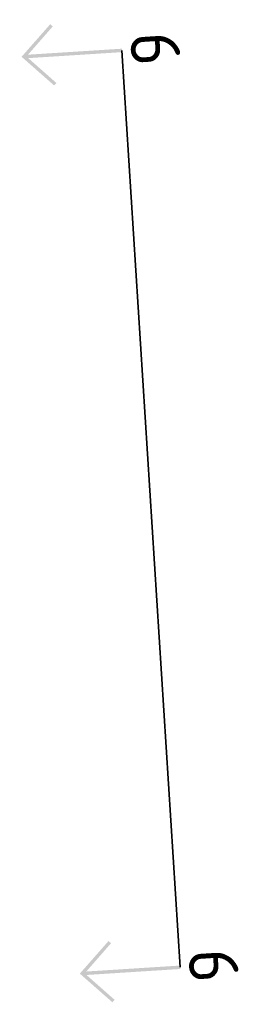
# Model space of a CAD drawing. Header units: metres. Extents: x 162359 to 162848, y 502589 to 502892.
# Tile 2 of 49: x 162637.29 to 162641.76, y 502794.56 to 502814.58. Entities that reach past the tile are written whole.
import ezdxf
from ezdxf.enums import TextEntityAlignment as Align

# ---------------------------------------------------------------- set-up
doc = ezdxf.new("R2010")
doc.units = ezdxf.units.M
doc.layers.add('X-XX-AL-VERWIJZING-S-200', color=7, linetype='Continuous', lineweight=18)
doc.layers.add('X-XX-AL-VERWIJZING_DOORSNEDE DAGNL-G', color=7, linetype='Continuous', lineweight=35)
doc.styles.add('NLCS-ISO', font='NLCS-ISO.ttf')

# ---------------------------------------------------------------- blocks, each defined once
blk = doc.blocks.new('SAL-VERWIJZING_AANZICHT_BOVEN-SO')
h = blk.add_hatch(color=256)
h.dxf.hatch_style = 1
h.paths.add_polyline_path([(0, 10.25), (-3.12, 7.12), (-2.88, 6.88), (-0.18, 9.58), (-0.18, 0), (0.17, 0), (0.17, 9.58), (2.88, 6.88), (3.12, 7.12)])
at = {"lineweight": 50, "style": 'NLCS-ISO'}
blk.add_attdef('...', text='', height=5, dxfattribs=at).set_placement((-0.02, -0.9), align=Align.TOP_CENTER)

msp = doc.modelspace()

# ---------------------------------------------------------------- linework, layer by layer
at = {"layer": 'X-XX-AL-VERWIJZING_DOORSNEDE DAGNL-G'}
msp.add_line((162640.558, 502795.318), (162639.371, 502813.956), dxfattribs=at)

# ---------------------------------------------------------------- block references
at = {"layer": 'X-XX-AL-VERWIJZING-S-200', "xscale": 0.2, "yscale": 0.2, "zscale": 0.2}
for p, rotation in [((162639.371, 502813.956), 93.64467211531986), ((162640.558, 502795.318), 93.64467211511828)]:
    msp.add_blockref('SAL-VERWIJZING_AANZICHT_BOVEN-SO', p, dxfattribs=dict(at, rotation=rotation)).add_auto_attribs({'...': '9'})

doc.saveas('drawing.dxf')
